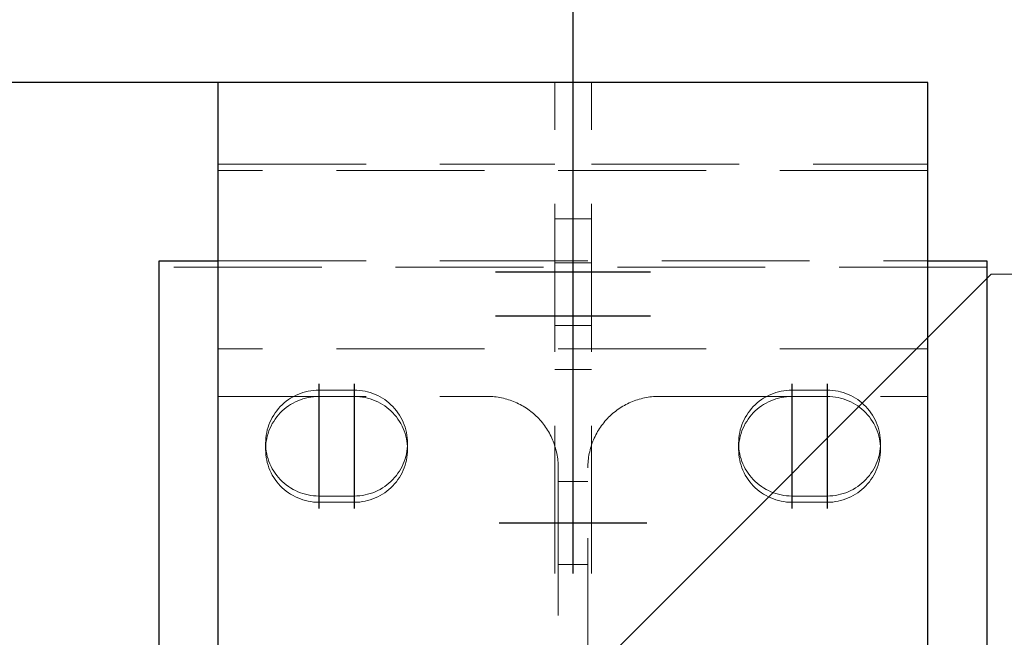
# Model space of a CAD drawing. Header units: millimetres. Extents: x 3515 to 4529, y 13642 to 14292.
# Tile 73 of 96: x 3999 to 4016, y 14217 to 14227. Entities that reach past the tile are written whole.
import ezdxf

# ---------------------------------------------------------------- set-up
doc = ezdxf.new("R2010")
doc.units = ezdxf.units.MM
doc.header["$LTSCALE"] = 10
doc.linetypes.add('HIDDEN', pattern=[0.375, 0.25, -0.125])
doc.linetypes.add('MITTE', pattern=[2, 1.25, -0.25, 0.25, -0.25])
doc.layers.get('Defpoints').update_dxf_attribs({"color": 1})
for name, color, linetype, lineweight in [('PS_DIM', 4, 'Continuous', 13), ('PS_Hidden', 2, 'HIDDEN', 9), ('PS_Pos', 1, 'Continuous', 15), ('PS_SOLID', 7, 'Continuous', 30)]:
    doc.layers.add(name, color=color, linetype=linetype, lineweight=lineweight)
doc.layers.add('PS_MID', color=5, linetype='MITTE')
doc.layers.add('PS_SHAPE', color=3, linetype='Continuous')
doc.styles.add('simplex', font='simplex.shx', dxfattribs={"width": 0.75})
doc.dimstyles.new('1_10_GŁ_DS1-LS10', dxfattribs={"dimtxt": 2, "dimasz": 2, "dimexe": 2, "dimexo": 5, "dimgap": 1, "dimtad": 1, "dimjust": 4, "dimdec": 0, "dimlfac": 10, "dimtxsty": 'simplex', "dimblk1": 'NONE', "dimsah": 1, "dimcen": 2, "dimclrd": 256, "dimclre": 256, "dimclrt": 3, "dimadec": 1, "dimazin": 0, "dimtfac": 1, "dimtdec": 0, "dimtmove": 2, "dimatfit": 3, "dimfxl": 1, "dimarcsym": 0})

# ---------------------------------------------------------------- blocks, each defined once
blk = doc.blocks.new('*D187')
at = {"layer": 'Defpoints', "color": 0, "transparency": 16777216}
for p in [(3984.79, 14226.033), (4014.68, 14226.033), (4014.68, 14057.599)]:
    blk.add_point(p, dxfattribs=at)
at = {"layer": 'PS_DIM', "lineweight": -2, "transparency": 16777216}
for p, q in [((4009.68, 14226.033), (3982.79, 14226.033)), ((3984.79, 14057.599), (3984.79, 14224.033)), ((4009.68, 14057.599), (3982.79, 14057.599))]:
    blk.add_line(p, q, dxfattribs=at)
at = {"layer": 'PS_DIM', "transparency": 16777216}
blk.add_solid([(3984.457, 14224.033), (3985.123, 14224.033), (3984.79, 14226.033)], dxfattribs=at)
at = {"layer": 'PS_DIM', "color": 3, "transparency": 16777216, "insert": (3988.31, 14228.053), "char_height": 2, "attachment_point": 5, "rotation": 0.0573, "style": 'simplex'}
blk.add_mtext('4160', dxfattribs=at)
blk = doc.blocks.new('_None')
blk = doc.blocks.new('*X435')
at = {"layer": 'PS_Hidden', "color": 2, "linetype": 'HIDDEN'}
for p, q in [((4008.37, 14157.733), (4008.37, 14226.033)), ((4008.99, 14157.733), (4008.99, 14226.033)), ((4002.68, 14224.655), (4008.37, 14224.655)), ((4008.99, 14224.655), (4014.68, 14224.655)), ((4014.68, 14224.55), (4002.68, 14224.55)), ((4008.37, 14223.729), (4008.99, 14223.729)), ((4015.68, 14222.916), (4001.68, 14222.916)), ((4002.68, 14223.022), (4014.68, 14223.022)), ((4008.37, 14222.986), (4008.99, 14222.986)), ((4008.37, 14221.929), (4008.99, 14221.929)), ((4014.68, 14221.533), (4002.68, 14221.533)), ((4008.37, 14221.186), (4008.99, 14221.186)), ((4003.944, 14220.722), (4003.984, 14220.743)), ((4003.984, 14220.743), (4004.026, 14220.762)), ((4004.026, 14220.762), (4004.068, 14220.779)), ((4004.068, 14220.779), (4004.111, 14220.793)), ((4004.111, 14220.793), (4004.155, 14220.806)), ((4004.155, 14220.806), (4004.199, 14220.816)), ((4004.199, 14220.816), (4004.244, 14220.824)), ((4004.244, 14220.824), (4004.289, 14220.83)), ((4004.289, 14220.83), (4004.335, 14220.833)), ((4004.335, 14220.833), (4004.38, 14220.834)), ((4004.38, 14220.834), (4004.98, 14220.834)), ((4004.98, 14220.834), (4005.026, 14220.833)), ((4005.026, 14220.833), (4005.072, 14220.83)), ((4005.072, 14220.83), (4005.117, 14220.824)), ((4005.117, 14220.824), (4005.162, 14220.816)), ((4005.162, 14220.816), (4005.206, 14220.806)), ((4005.206, 14220.806), (4005.25, 14220.793)), ((4005.25, 14220.793), (4005.293, 14220.779)), ((4005.293, 14220.779), (4005.335, 14220.762)), ((4005.335, 14220.762), (4005.377, 14220.743)), ((4005.377, 14220.743), (4005.417, 14220.722)), ((4011.944, 14220.722), (4011.984, 14220.743)), ((4011.984, 14220.743), (4012.026, 14220.762)), ((4012.026, 14220.762), (4012.068, 14220.779)), ((4012.068, 14220.779), (4012.111, 14220.793)), ((4012.111, 14220.793), (4012.155, 14220.806)), ((4012.155, 14220.806), (4012.199, 14220.816)), ((4012.199, 14220.816), (4012.244, 14220.824)), ((4012.244, 14220.824), (4012.289, 14220.83)), ((4012.289, 14220.83), (4012.335, 14220.833)), ((4012.335, 14220.833), (4012.38, 14220.834)), ((4012.38, 14220.834), (4012.98, 14220.834)), ((4012.98, 14220.834), (4013.026, 14220.833)), ((4013.026, 14220.833), (4013.072, 14220.83)), ((4013.072, 14220.83), (4013.117, 14220.824)), ((4013.117, 14220.824), (4013.162, 14220.816)), ((4013.162, 14220.816), (4013.206, 14220.806)), ((4013.206, 14220.806), (4013.25, 14220.793)), ((4013.25, 14220.793), (4013.293, 14220.779)), ((4013.293, 14220.779), (4013.335, 14220.762)), ((4013.335, 14220.762), (4013.377, 14220.743)), ((4013.377, 14220.743), (4013.417, 14220.722)), ((4002.68, 14220.728), (4007.23, 14220.728)), ((4003.728, 14220.556), (4003.76, 14220.588)), ((4003.76, 14220.588), (4003.794, 14220.618)), ((4003.794, 14220.618), (4003.83, 14220.647)), ((4003.83, 14220.647), (4003.866, 14220.674)), ((4003.866, 14220.674), (4003.904, 14220.699)), ((4003.904, 14220.593), (4003.866, 14220.568)), ((4003.904, 14220.699), (4003.944, 14220.722)), ((4003.944, 14220.616), (4003.904, 14220.593)), ((4003.984, 14220.637), (4003.944, 14220.616)), ((4004.026, 14220.656), (4003.984, 14220.637)), ((4004.068, 14220.672), (4004.026, 14220.656)), ((4004.111, 14220.687), (4004.068, 14220.672)), ((4004.155, 14220.7), (4004.111, 14220.687)), ((4004.199, 14220.71), (4004.155, 14220.7)), ((4004.244, 14220.718), (4004.199, 14220.71)), ((4004.289, 14220.724), (4004.244, 14220.718)), ((4004.335, 14220.727), (4004.289, 14220.724)), ((4004.38, 14220.728), (4004.335, 14220.727)), ((4004.98, 14220.728), (4004.38, 14220.728)), ((4005.026, 14220.727), (4004.98, 14220.728)), ((4005.072, 14220.724), (4005.026, 14220.727)), ((4005.117, 14220.718), (4005.072, 14220.724)), ((4005.162, 14220.71), (4005.117, 14220.718)), ((4005.206, 14220.7), (4005.162, 14220.71)), ((4005.25, 14220.687), (4005.206, 14220.7)), ((4005.293, 14220.672), (4005.25, 14220.687)), ((4005.335, 14220.656), (4005.293, 14220.672)), ((4005.377, 14220.637), (4005.335, 14220.656)), ((4005.417, 14220.616), (4005.377, 14220.637)), ((4005.417, 14220.722), (4005.457, 14220.699)), ((4005.457, 14220.593), (4005.417, 14220.616)), ((4005.457, 14220.699), (4005.495, 14220.674)), ((4005.495, 14220.568), (4005.457, 14220.593)), ((4005.495, 14220.674), (4005.531, 14220.647)), ((4005.531, 14220.647), (4005.567, 14220.618)), ((4005.567, 14220.618), (4005.601, 14220.588)), ((4005.601, 14220.588), (4005.633, 14220.556)), ((4007.23, 14220.728), (4007.261, 14220.728)), ((4007.261, 14220.728), (4007.291, 14220.727)), ((4007.291, 14220.727), (4007.322, 14220.725)), ((4007.322, 14220.725), (4007.352, 14220.722)), ((4007.352, 14220.722), (4007.382, 14220.719)), ((4007.382, 14220.719), (4007.412, 14220.714)), ((4007.412, 14220.714), (4007.442, 14220.709)), ((4007.442, 14220.709), (4007.472, 14220.704)), ((4007.472, 14220.704), (4007.502, 14220.697)), ((4007.502, 14220.697), (4007.531, 14220.69)), ((4007.531, 14220.69), (4007.561, 14220.682)), ((4007.561, 14220.682), (4007.59, 14220.673)), ((4007.59, 14220.673), (4007.619, 14220.664)), ((4007.619, 14220.664), (4007.647, 14220.653)), ((4007.647, 14220.653), (4007.676, 14220.642)), ((4007.676, 14220.642), (4007.704, 14220.631)), ((4007.704, 14220.631), (4007.732, 14220.618)), ((4007.732, 14220.618), (4007.759, 14220.605)), ((4007.759, 14220.605), (4007.786, 14220.591)), ((4007.786, 14220.591), (4007.813, 14220.577)), ((4007.813, 14220.577), (4007.839, 14220.562)), ((4009.522, 14220.562), (4009.548, 14220.577)), ((4009.548, 14220.577), (4009.575, 14220.591)), ((4009.575, 14220.591), (4009.602, 14220.605)), ((4009.602, 14220.605), (4009.629, 14220.618)), ((4009.629, 14220.618), (4009.657, 14220.631)), ((4009.657, 14220.631), (4009.685, 14220.642)), ((4009.685, 14220.642), (4009.714, 14220.653)), ((4009.714, 14220.653), (4009.742, 14220.664)), ((4009.742, 14220.664), (4009.771, 14220.673)), ((4009.771, 14220.673), (4009.8, 14220.682)), ((4009.8, 14220.682), (4009.83, 14220.69)), ((4009.83, 14220.69), (4009.859, 14220.697)), ((4009.859, 14220.697), (4009.889, 14220.704)), ((4009.889, 14220.704), (4009.919, 14220.709)), ((4009.919, 14220.709), (4009.949, 14220.714)), ((4009.949, 14220.714), (4009.979, 14220.719)), ((4009.979, 14220.719), (4010.009, 14220.722)), ((4010.009, 14220.722), (4010.039, 14220.725)), ((4010.039, 14220.725), (4010.07, 14220.727)), ((4010.07, 14220.727), (4010.1, 14220.728)), ((4010.1, 14220.728), (4010.13, 14220.728)), ((4010.13, 14220.728), (4014.68, 14220.728)), ((4010.13, 14220.728), (4010.13, 14220.728)), ((4011.728, 14220.556), (4011.76, 14220.588)), ((4011.76, 14220.588), (4011.794, 14220.618)), ((4011.794, 14220.618), (4011.83, 14220.647)), ((4011.83, 14220.647), (4011.866, 14220.674)), ((4011.866, 14220.674), (4011.904, 14220.699)), ((4011.904, 14220.593), (4011.866, 14220.568)), ((4011.904, 14220.699), (4011.944, 14220.722)), ((4011.944, 14220.616), (4011.904, 14220.593)), ((4011.984, 14220.637), (4011.944, 14220.616)), ((4012.026, 14220.656), (4011.984, 14220.637)), ((4012.068, 14220.672), (4012.026, 14220.656)), ((4012.111, 14220.687), (4012.068, 14220.672)), ((4012.155, 14220.7), (4012.111, 14220.687)), ((4012.199, 14220.71), (4012.155, 14220.7)), ((4012.244, 14220.718), (4012.199, 14220.71)), ((4012.289, 14220.724), (4012.244, 14220.718)), ((4012.335, 14220.727), (4012.289, 14220.724)), ((4012.38, 14220.728), (4012.335, 14220.727)), ((4012.98, 14220.728), (4012.38, 14220.728)), ((4013.026, 14220.727), (4012.98, 14220.728)), ((4013.072, 14220.724), (4013.026, 14220.727)), ((4013.117, 14220.718), (4013.072, 14220.724)), ((4013.162, 14220.71), (4013.117, 14220.718)), ((4013.206, 14220.7), (4013.162, 14220.71)), ((4013.25, 14220.687), (4013.206, 14220.7)), ((4013.293, 14220.672), (4013.25, 14220.687)), ((4013.335, 14220.656), (4013.293, 14220.672)), ((4013.377, 14220.637), (4013.335, 14220.656)), ((4013.417, 14220.616), (4013.377, 14220.637)), ((4013.417, 14220.722), (4013.457, 14220.699)), ((4013.457, 14220.593), (4013.417, 14220.616)), ((4013.457, 14220.699), (4013.495, 14220.674)), ((4013.495, 14220.568), (4013.457, 14220.593)), ((4013.495, 14220.674), (4013.531, 14220.647)), ((4013.531, 14220.647), (4013.567, 14220.618)), ((4013.567, 14220.618), (4013.601, 14220.588)), ((4013.601, 14220.588), (4013.633, 14220.556)), ((4003.594, 14220.374), (4003.617, 14220.413)), ((4003.617, 14220.413), (4003.642, 14220.451)), ((4003.642, 14220.451), (4003.669, 14220.487)), ((4003.669, 14220.487), (4003.698, 14220.522)), ((4003.698, 14220.416), (4003.669, 14220.381)), ((4003.698, 14220.522), (4003.728, 14220.556)), ((4003.728, 14220.45), (4003.698, 14220.416)), ((4003.76, 14220.482), (4003.728, 14220.45)), ((4003.794, 14220.512), (4003.76, 14220.482)), ((4003.83, 14220.541), (4003.794, 14220.512)), ((4003.866, 14220.568), (4003.83, 14220.541)), ((4005.531, 14220.541), (4005.495, 14220.568)), ((4005.567, 14220.512), (4005.531, 14220.541)), ((4005.601, 14220.482), (4005.567, 14220.512)), ((4005.633, 14220.45), (4005.601, 14220.482)), ((4005.633, 14220.556), (4005.663, 14220.522)), ((4005.663, 14220.416), (4005.633, 14220.45)), ((4005.663, 14220.522), (4005.692, 14220.487)), ((4005.692, 14220.381), (4005.663, 14220.416)), ((4005.692, 14220.487), (4005.719, 14220.451)), ((4005.719, 14220.451), (4005.744, 14220.413)), ((4005.744, 14220.413), (4005.767, 14220.374)), ((4007.839, 14220.562), (4007.865, 14220.546)), ((4007.865, 14220.546), (4007.891, 14220.529)), ((4007.891, 14220.529), (4007.916, 14220.512)), ((4007.916, 14220.512), (4007.941, 14220.494)), ((4007.941, 14220.494), (4007.965, 14220.476)), ((4007.965, 14220.476), (4007.989, 14220.457)), ((4007.989, 14220.457), (4008.012, 14220.437)), ((4008.012, 14220.437), (4008.035, 14220.417)), ((4008.035, 14220.417), (4008.057, 14220.396)), ((4009.304, 14220.396), (4009.326, 14220.417)), ((4009.326, 14220.417), (4009.349, 14220.437)), ((4009.349, 14220.437), (4009.372, 14220.457)), ((4009.372, 14220.457), (4009.396, 14220.476)), ((4009.396, 14220.476), (4009.42, 14220.494)), ((4009.42, 14220.494), (4009.445, 14220.512)), ((4009.445, 14220.512), (4009.47, 14220.529)), ((4009.47, 14220.529), (4009.496, 14220.546)), ((4009.496, 14220.546), (4009.522, 14220.562)), ((4011.594, 14220.374), (4011.617, 14220.413)), ((4011.617, 14220.413), (4011.642, 14220.451)), ((4011.642, 14220.451), (4011.669, 14220.487)), ((4011.669, 14220.487), (4011.698, 14220.522)), ((4011.698, 14220.416), (4011.669, 14220.381)), ((4011.698, 14220.522), (4011.728, 14220.556)), ((4011.728, 14220.45), (4011.698, 14220.416)), ((4011.76, 14220.482), (4011.728, 14220.45)), ((4011.794, 14220.512), (4011.76, 14220.482)), ((4011.83, 14220.541), (4011.794, 14220.512)), ((4011.866, 14220.568), (4011.83, 14220.541)), ((4013.531, 14220.541), (4013.495, 14220.568)), ((4013.567, 14220.512), (4013.531, 14220.541)), ((4013.601, 14220.482), (4013.567, 14220.512)), ((4013.633, 14220.45), (4013.601, 14220.482)), ((4013.633, 14220.556), (4013.663, 14220.522)), ((4013.663, 14220.416), (4013.633, 14220.45)), ((4013.663, 14220.522), (4013.692, 14220.487)), ((4013.692, 14220.381), (4013.663, 14220.416)), ((4013.692, 14220.487), (4013.719, 14220.451)), ((4013.719, 14220.451), (4013.744, 14220.413)), ((4013.744, 14220.413), (4013.767, 14220.374)), ((4003.522, 14220.207), (4003.537, 14220.25)), ((4003.537, 14220.25), (4003.553, 14220.292)), ((4003.553, 14220.292), (4003.572, 14220.333)), ((4003.572, 14220.333), (4003.594, 14220.374)), ((4003.594, 14220.268), (4003.572, 14220.227)), ((4003.617, 14220.307), (4003.594, 14220.268)), ((4003.642, 14220.344), (4003.617, 14220.307)), ((4003.669, 14220.381), (4003.642, 14220.344)), ((4005.719, 14220.344), (4005.692, 14220.381)), ((4005.744, 14220.307), (4005.719, 14220.344)), ((4005.767, 14220.268), (4005.744, 14220.307)), ((4005.767, 14220.374), (4005.789, 14220.333)), ((4005.789, 14220.227), (4005.767, 14220.268)), ((4005.789, 14220.333), (4005.808, 14220.292)), ((4005.808, 14220.292), (4005.824, 14220.25)), ((4005.824, 14220.25), (4005.839, 14220.207)), ((4008.057, 14220.396), (4008.079, 14220.375)), ((4008.079, 14220.375), (4008.1, 14220.353)), ((4008.1, 14220.353), (4008.121, 14220.331)), ((4008.121, 14220.331), (4008.141, 14220.308)), ((4008.141, 14220.308), (4008.161, 14220.284)), ((4008.161, 14220.284), (4008.179, 14220.26)), ((4008.179, 14220.26), (4008.198, 14220.236)), ((4009.163, 14220.236), (4009.182, 14220.26)), ((4009.182, 14220.26), (4009.2, 14220.284)), ((4009.2, 14220.284), (4009.22, 14220.308)), ((4009.22, 14220.308), (4009.24, 14220.331)), ((4009.24, 14220.331), (4009.261, 14220.353)), ((4009.261, 14220.353), (4009.282, 14220.375)), ((4009.282, 14220.375), (4009.304, 14220.396)), ((4011.522, 14220.207), (4011.537, 14220.25)), ((4011.537, 14220.25), (4011.553, 14220.292)), ((4011.553, 14220.292), (4011.572, 14220.333)), ((4011.572, 14220.333), (4011.594, 14220.374)), ((4011.594, 14220.268), (4011.572, 14220.227)), ((4011.617, 14220.307), (4011.594, 14220.268)), ((4011.642, 14220.344), (4011.617, 14220.307)), ((4011.669, 14220.381), (4011.642, 14220.344)), ((4013.719, 14220.344), (4013.692, 14220.381)), ((4013.744, 14220.307), (4013.719, 14220.344)), ((4013.767, 14220.268), (4013.744, 14220.307)), ((4013.767, 14220.374), (4013.789, 14220.333)), ((4013.789, 14220.227), (4013.767, 14220.268)), ((4013.789, 14220.333), (4013.808, 14220.292)), ((4013.808, 14220.292), (4013.824, 14220.25)), ((4013.824, 14220.25), (4013.839, 14220.207)), ((4003.485, 14220.03), (4003.491, 14220.075)), ((4003.491, 14220.075), (4003.499, 14220.12)), ((4003.499, 14220.12), (4003.509, 14220.164)), ((4003.509, 14220.164), (4003.522, 14220.207)), ((4003.522, 14220.101), (4003.509, 14220.058)), ((4003.537, 14220.144), (4003.522, 14220.101)), ((4003.553, 14220.186), (4003.537, 14220.144)), ((4003.572, 14220.227), (4003.553, 14220.186)), ((4005.808, 14220.186), (4005.789, 14220.227)), ((4005.824, 14220.144), (4005.808, 14220.186)), ((4005.839, 14220.101), (4005.824, 14220.144)), ((4005.839, 14220.207), (4005.852, 14220.164)), ((4005.852, 14220.058), (4005.839, 14220.101)), ((4005.852, 14220.164), (4005.862, 14220.12)), ((4005.862, 14220.12), (4005.87, 14220.075)), ((4005.87, 14220.075), (4005.876, 14220.03)), ((4008.198, 14220.236), (4008.215, 14220.211)), ((4008.215, 14220.211), (4008.232, 14220.186)), ((4008.232, 14220.186), (4008.249, 14220.16)), ((4008.249, 14220.16), (4008.265, 14220.134)), ((4008.265, 14220.134), (4008.28, 14220.107)), ((4008.28, 14220.107), (4008.294, 14220.08)), ((4008.294, 14220.08), (4008.308, 14220.053)), ((4009.053, 14220.053), (4009.067, 14220.08)), ((4009.067, 14220.08), (4009.081, 14220.107)), ((4009.081, 14220.107), (4009.096, 14220.134)), ((4009.096, 14220.134), (4009.112, 14220.16)), ((4009.112, 14220.16), (4009.129, 14220.186)), ((4009.129, 14220.186), (4009.146, 14220.211)), ((4009.146, 14220.211), (4009.163, 14220.236)), ((4011.485, 14220.03), (4011.491, 14220.075)), ((4011.491, 14220.075), (4011.499, 14220.12)), ((4011.499, 14220.12), (4011.509, 14220.164)), ((4011.509, 14220.164), (4011.522, 14220.207)), ((4011.522, 14220.101), (4011.509, 14220.058)), ((4011.537, 14220.144), (4011.522, 14220.101)), ((4011.553, 14220.186), (4011.537, 14220.144)), ((4011.572, 14220.227), (4011.553, 14220.186)), ((4013.808, 14220.186), (4013.789, 14220.227)), ((4013.824, 14220.144), (4013.808, 14220.186)), ((4013.839, 14220.101), (4013.824, 14220.144)), ((4013.839, 14220.207), (4013.852, 14220.164)), ((4013.852, 14220.058), (4013.839, 14220.101)), ((4013.852, 14220.164), (4013.862, 14220.12)), ((4013.862, 14220.12), (4013.87, 14220.075)), ((4013.87, 14220.075), (4013.876, 14220.03)), ((4003.48, 14219.939), (4003.482, 14219.985)), ((4003.482, 14219.894), (4003.48, 14219.939)), ((4003.48, 14219.939), (4003.48, 14219.833)), ((4003.482, 14219.985), (4003.485, 14220.03)), ((4003.485, 14219.924), (4003.482, 14219.879)), ((4003.491, 14219.969), (4003.485, 14219.924)), ((4003.499, 14220.013), (4003.491, 14219.969)), ((4003.509, 14220.058), (4003.499, 14220.013)), ((4005.862, 14220.013), (4005.852, 14220.058)), ((4005.87, 14219.969), (4005.862, 14220.013)), ((4005.876, 14219.924), (4005.87, 14219.969)), ((4005.876, 14220.03), (4005.879, 14219.985)), ((4005.879, 14219.879), (4005.876, 14219.924)), ((4005.879, 14219.985), (4005.88, 14219.939)), ((4005.88, 14219.939), (4005.879, 14219.894)), ((4005.88, 14219.939), (4005.88, 14219.833)), ((4008.308, 14220.053), (4008.321, 14220.025)), ((4008.321, 14220.025), (4008.333, 14219.997)), ((4008.333, 14219.997), (4008.345, 14219.969)), ((4008.345, 14219.969), (4008.356, 14219.941)), ((4008.356, 14219.941), (4008.366, 14219.912)), ((4008.366, 14219.912), (4008.375, 14219.883)), ((4008.986, 14219.883), (4008.995, 14219.912)), ((4008.995, 14219.912), (4009.005, 14219.941)), ((4009.005, 14219.941), (4009.016, 14219.969)), ((4009.016, 14219.969), (4009.028, 14219.997)), ((4009.028, 14219.997), (4009.04, 14220.025)), ((4009.04, 14220.025), (4009.053, 14220.053)), ((4011.48, 14219.939), (4011.482, 14219.985)), ((4011.482, 14219.894), (4011.48, 14219.939)), ((4011.48, 14219.939), (4011.48, 14219.833)), ((4011.482, 14219.985), (4011.485, 14220.03)), ((4011.485, 14219.924), (4011.482, 14219.879)), ((4011.491, 14219.969), (4011.485, 14219.924)), ((4011.499, 14220.013), (4011.491, 14219.969)), ((4011.509, 14220.058), (4011.499, 14220.013)), ((4013.862, 14220.013), (4013.852, 14220.058)), ((4013.87, 14219.969), (4013.862, 14220.013)), ((4013.876, 14219.924), (4013.87, 14219.969)), ((4013.876, 14220.03), (4013.879, 14219.985)), ((4013.879, 14219.879), (4013.876, 14219.924)), ((4013.879, 14219.985), (4013.88, 14219.939)), ((4013.88, 14219.939), (4013.879, 14219.894)), ((4013.88, 14219.939), (4013.88, 14219.833)), ((4003.482, 14219.879), (4003.48, 14219.833)), ((4003.48, 14219.833), (4003.482, 14219.788)), ((4003.485, 14219.849), (4003.482, 14219.894)), ((4003.482, 14219.788), (4003.485, 14219.743)), ((4003.491, 14219.804), (4003.485, 14219.849)), ((4003.485, 14219.743), (4003.491, 14219.698)), ((4003.499, 14219.759), (4003.491, 14219.804)), ((4003.509, 14219.715), (4003.499, 14219.759)), ((4005.862, 14219.759), (4005.852, 14219.715)), ((4005.87, 14219.804), (4005.862, 14219.759)), ((4005.876, 14219.849), (4005.87, 14219.804)), ((4005.87, 14219.698), (4005.876, 14219.743)), ((4005.879, 14219.894), (4005.876, 14219.849)), ((4005.876, 14219.743), (4005.879, 14219.788)), ((4005.88, 14219.833), (4005.879, 14219.879)), ((4005.879, 14219.788), (4005.88, 14219.833)), ((4008.375, 14219.883), (4008.384, 14219.854)), ((4008.384, 14219.854), (4008.392, 14219.824)), ((4008.392, 14219.824), (4008.399, 14219.794)), ((4008.399, 14219.794), (4008.406, 14219.764)), ((4008.406, 14219.764), (4008.412, 14219.734)), ((4008.949, 14219.734), (4008.955, 14219.764)), ((4008.955, 14219.764), (4008.962, 14219.794)), ((4008.962, 14219.794), (4008.969, 14219.824)), ((4008.969, 14219.824), (4008.977, 14219.854)), ((4008.977, 14219.854), (4008.986, 14219.883)), ((4011.482, 14219.879), (4011.48, 14219.833)), ((4011.48, 14219.833), (4011.482, 14219.788)), ((4011.485, 14219.849), (4011.482, 14219.894)), ((4011.482, 14219.788), (4011.485, 14219.743)), ((4011.491, 14219.804), (4011.485, 14219.849)), ((4011.485, 14219.743), (4011.491, 14219.698)), ((4011.499, 14219.759), (4011.491, 14219.804)), ((4011.509, 14219.715), (4011.499, 14219.759)), ((4013.862, 14219.759), (4013.852, 14219.715)), ((4013.87, 14219.804), (4013.862, 14219.759)), ((4013.876, 14219.849), (4013.87, 14219.804)), ((4013.87, 14219.698), (4013.876, 14219.743)), ((4013.879, 14219.894), (4013.876, 14219.849)), ((4013.876, 14219.743), (4013.879, 14219.788)), ((4013.88, 14219.833), (4013.879, 14219.879)), ((4013.879, 14219.788), (4013.88, 14219.833)), ((4003.491, 14219.698), (4003.499, 14219.653)), ((4003.499, 14219.653), (4003.509, 14219.609)), ((4003.522, 14219.671), (4003.509, 14219.715)), ((4003.509, 14219.609), (4003.522, 14219.565)), ((4003.537, 14219.629), (4003.522, 14219.671)), ((4003.553, 14219.586), (4003.537, 14219.629)), ((4003.572, 14219.545), (4003.553, 14219.586)), ((4005.808, 14219.586), (4005.789, 14219.545)), ((4005.824, 14219.629), (4005.808, 14219.586)), ((4005.839, 14219.671), (4005.824, 14219.629)), ((4005.852, 14219.715), (4005.839, 14219.671)), ((4005.839, 14219.565), (4005.852, 14219.609)), ((4005.852, 14219.609), (4005.862, 14219.653)), ((4005.862, 14219.653), (4005.87, 14219.698)), ((4008.412, 14219.734), (4008.417, 14219.704)), ((4008.417, 14219.704), (4008.421, 14219.674)), ((4008.421, 14219.674), (4008.424, 14219.644)), ((4008.424, 14219.644), (4008.427, 14219.613)), ((4008.427, 14219.613), (4008.429, 14219.583)), ((4008.429, 14219.583), (4008.43, 14219.552)), ((4008.931, 14219.552), (4008.932, 14219.583)), ((4008.932, 14219.583), (4008.934, 14219.613)), ((4008.934, 14219.613), (4008.937, 14219.644)), ((4008.937, 14219.644), (4008.94, 14219.674)), ((4008.94, 14219.674), (4008.944, 14219.704)), ((4008.944, 14219.704), (4008.949, 14219.734)), ((4011.491, 14219.698), (4011.499, 14219.653)), ((4011.499, 14219.653), (4011.509, 14219.609)), ((4011.522, 14219.671), (4011.509, 14219.715)), ((4011.509, 14219.609), (4011.522, 14219.565)), ((4011.537, 14219.629), (4011.522, 14219.671)), ((4011.553, 14219.586), (4011.537, 14219.629)), ((4011.572, 14219.545), (4011.553, 14219.586)), ((4013.808, 14219.586), (4013.789, 14219.545)), ((4013.824, 14219.629), (4013.808, 14219.586)), ((4013.839, 14219.671), (4013.824, 14219.629)), ((4013.852, 14219.715), (4013.839, 14219.671)), ((4013.839, 14219.565), (4013.852, 14219.609)), ((4013.852, 14219.609), (4013.862, 14219.653)), ((4013.862, 14219.653), (4013.87, 14219.698)), ((4003.522, 14219.565), (4003.537, 14219.522)), ((4003.537, 14219.522), (4003.553, 14219.48)), ((4003.553, 14219.48), (4003.572, 14219.439)), ((4003.594, 14219.505), (4003.572, 14219.545)), ((4003.572, 14219.439), (4003.594, 14219.399)), ((4003.617, 14219.466), (4003.594, 14219.505)), ((4003.642, 14219.428), (4003.617, 14219.466)), ((4003.669, 14219.392), (4003.642, 14219.428)), ((4005.719, 14219.428), (4005.692, 14219.392)), ((4005.744, 14219.466), (4005.719, 14219.428)), ((4005.767, 14219.505), (4005.744, 14219.466)), ((4005.789, 14219.545), (4005.767, 14219.505)), ((4005.767, 14219.399), (4005.789, 14219.439)), ((4005.789, 14219.439), (4005.808, 14219.48)), ((4005.808, 14219.48), (4005.824, 14219.522)), ((4005.824, 14219.522), (4005.839, 14219.565)), ((4008.43, 14219.552), (4008.43, 14219.522)), ((4008.43, 14219.522), (4008.43, 14212.08)), ((4008.43, 14219.522), (4008.43, 14219.522)), ((4008.93, 14219.522), (4008.931, 14219.552)), ((4008.93, 14212.08), (4008.93, 14219.522)), ((4011.522, 14219.565), (4011.537, 14219.522)), ((4011.537, 14219.522), (4011.553, 14219.48)), ((4011.553, 14219.48), (4011.572, 14219.439)), ((4011.594, 14219.505), (4011.572, 14219.545)), ((4011.572, 14219.439), (4011.594, 14219.399)), ((4011.617, 14219.466), (4011.594, 14219.505)), ((4011.642, 14219.428), (4011.617, 14219.466)), ((4011.669, 14219.392), (4011.642, 14219.428)), ((4013.719, 14219.428), (4013.692, 14219.392)), ((4013.744, 14219.466), (4013.719, 14219.428)), ((4013.767, 14219.505), (4013.744, 14219.466)), ((4013.789, 14219.545), (4013.767, 14219.505)), ((4013.767, 14219.399), (4013.789, 14219.439)), ((4013.789, 14219.439), (4013.808, 14219.48)), ((4013.808, 14219.48), (4013.824, 14219.522)), ((4013.824, 14219.522), (4013.839, 14219.565)), ((4003.594, 14219.399), (4003.617, 14219.36)), ((4003.617, 14219.36), (4003.642, 14219.322)), ((4003.642, 14219.322), (4003.669, 14219.285)), ((4003.698, 14219.356), (4003.669, 14219.392)), ((4003.669, 14219.285), (4003.698, 14219.25)), ((4003.728, 14219.323), (4003.698, 14219.356)), ((4003.698, 14219.25), (4003.728, 14219.217)), ((4003.76, 14219.291), (4003.728, 14219.323)), ((4003.794, 14219.26), (4003.76, 14219.291)), ((4003.83, 14219.232), (4003.794, 14219.26)), ((4005.567, 14219.26), (4005.531, 14219.232)), ((4005.601, 14219.291), (4005.567, 14219.26)), ((4005.633, 14219.323), (4005.601, 14219.291)), ((4005.663, 14219.356), (4005.633, 14219.323)), ((4005.633, 14219.217), (4005.663, 14219.25)), ((4005.692, 14219.392), (4005.663, 14219.356)), ((4005.663, 14219.25), (4005.692, 14219.285)), ((4005.692, 14219.285), (4005.719, 14219.322)), ((4005.719, 14219.322), (4005.744, 14219.36)), ((4005.744, 14219.36), (4005.767, 14219.399)), ((4008.93, 14219.289), (4008.43, 14219.289)), ((4011.594, 14219.399), (4011.617, 14219.36)), ((4011.617, 14219.36), (4011.642, 14219.322)), ((4011.642, 14219.322), (4011.669, 14219.285)), ((4011.698, 14219.356), (4011.669, 14219.392)), ((4011.669, 14219.285), (4011.698, 14219.25)), ((4011.728, 14219.323), (4011.698, 14219.356)), ((4011.698, 14219.25), (4011.728, 14219.217)), ((4011.76, 14219.291), (4011.728, 14219.323)), ((4011.794, 14219.26), (4011.76, 14219.291)), ((4011.83, 14219.232), (4011.794, 14219.26)), ((4013.567, 14219.26), (4013.531, 14219.232)), ((4013.601, 14219.291), (4013.567, 14219.26)), ((4013.633, 14219.323), (4013.601, 14219.291)), ((4013.663, 14219.356), (4013.633, 14219.323)), ((4013.633, 14219.217), (4013.663, 14219.25)), ((4013.692, 14219.392), (4013.663, 14219.356)), ((4013.663, 14219.25), (4013.692, 14219.285)), ((4013.692, 14219.285), (4013.719, 14219.322)), ((4013.719, 14219.322), (4013.744, 14219.36)), ((4013.744, 14219.36), (4013.767, 14219.399)), ((4003.728, 14219.217), (4003.76, 14219.185)), ((4003.76, 14219.185), (4003.794, 14219.154)), ((4003.794, 14219.154), (4003.83, 14219.126)), ((4003.866, 14219.205), (4003.83, 14219.232)), ((4003.83, 14219.126), (4003.866, 14219.099)), ((4003.904, 14219.18), (4003.866, 14219.205)), ((4003.866, 14219.099), (4003.904, 14219.074)), ((4003.944, 14219.157), (4003.904, 14219.18)), ((4003.904, 14219.074), (4003.944, 14219.051)), ((4003.984, 14219.136), (4003.944, 14219.157)), ((4004.026, 14219.117), (4003.984, 14219.136)), ((4004.068, 14219.1), (4004.026, 14219.117)), ((4004.111, 14219.085), (4004.068, 14219.1)), ((4004.155, 14219.073), (4004.111, 14219.085)), ((4004.199, 14219.063), (4004.155, 14219.073)), ((4005.206, 14219.073), (4005.162, 14219.063)), ((4005.25, 14219.085), (4005.206, 14219.073)), ((4005.293, 14219.1), (4005.25, 14219.085)), ((4005.335, 14219.117), (4005.293, 14219.1)), ((4005.377, 14219.136), (4005.335, 14219.117)), ((4005.417, 14219.157), (4005.377, 14219.136)), ((4005.457, 14219.18), (4005.417, 14219.157)), ((4005.417, 14219.051), (4005.457, 14219.074)), ((4005.495, 14219.205), (4005.457, 14219.18)), ((4005.457, 14219.074), (4005.495, 14219.099)), ((4005.531, 14219.232), (4005.495, 14219.205)), ((4005.495, 14219.099), (4005.531, 14219.126)), ((4005.531, 14219.126), (4005.567, 14219.154)), ((4005.567, 14219.154), (4005.601, 14219.185)), ((4005.601, 14219.185), (4005.633, 14219.217)), ((4011.728, 14219.217), (4011.76, 14219.185)), ((4011.76, 14219.185), (4011.794, 14219.154)), ((4011.794, 14219.154), (4011.83, 14219.126)), ((4011.866, 14219.205), (4011.83, 14219.232)), ((4011.83, 14219.126), (4011.866, 14219.099)), ((4011.904, 14219.18), (4011.866, 14219.205)), ((4011.866, 14219.099), (4011.904, 14219.074)), ((4011.944, 14219.157), (4011.904, 14219.18)), ((4011.904, 14219.074), (4011.944, 14219.051)), ((4011.984, 14219.136), (4011.944, 14219.157)), ((4012.026, 14219.117), (4011.984, 14219.136)), ((4012.068, 14219.1), (4012.026, 14219.117)), ((4012.111, 14219.085), (4012.068, 14219.1)), ((4012.155, 14219.073), (4012.111, 14219.085)), ((4012.199, 14219.063), (4012.155, 14219.073)), ((4013.206, 14219.073), (4013.162, 14219.063)), ((4013.25, 14219.085), (4013.206, 14219.073)), ((4013.293, 14219.1), (4013.25, 14219.085)), ((4013.335, 14219.117), (4013.293, 14219.1)), ((4013.377, 14219.136), (4013.335, 14219.117)), ((4013.417, 14219.157), (4013.377, 14219.136)), ((4013.457, 14219.18), (4013.417, 14219.157)), ((4013.417, 14219.051), (4013.457, 14219.074)), ((4013.495, 14219.205), (4013.457, 14219.18)), ((4013.457, 14219.074), (4013.495, 14219.099)), ((4013.531, 14219.232), (4013.495, 14219.205)), ((4013.495, 14219.099), (4013.531, 14219.126)), ((4013.531, 14219.126), (4013.567, 14219.154)), ((4013.567, 14219.154), (4013.601, 14219.185)), ((4013.601, 14219.185), (4013.633, 14219.217)), ((4003.944, 14219.051), (4003.984, 14219.03)), ((4003.984, 14219.03), (4004.026, 14219.011)), ((4004.026, 14219.011), (4004.068, 14218.994)), ((4004.068, 14218.994), (4004.111, 14218.979)), ((4004.111, 14218.979), (4004.155, 14218.967)), ((4004.155, 14218.967), (4004.199, 14218.957)), ((4004.244, 14219.055), (4004.199, 14219.063)), ((4004.199, 14218.957), (4004.244, 14218.949)), ((4004.289, 14219.049), (4004.244, 14219.055)), ((4004.244, 14218.949), (4004.289, 14218.943)), ((4004.335, 14219.046), (4004.289, 14219.049)), ((4004.289, 14218.943), (4004.335, 14218.939)), ((4004.38, 14219.044), (4004.335, 14219.046)), ((4004.335, 14218.939), (4004.38, 14218.938)), ((4004.98, 14219.044), (4004.38, 14219.044)), ((4004.38, 14218.938), (4004.38, 14218.938)), ((4004.38, 14218.938), (4004.98, 14218.938)), ((4005.026, 14219.046), (4004.98, 14219.044)), ((4004.98, 14219.044), (4004.98, 14219.044)), ((4004.98, 14218.938), (4005.026, 14218.939)), ((4005.072, 14219.049), (4005.026, 14219.046)), ((4005.026, 14218.939), (4005.072, 14218.943)), ((4005.117, 14219.055), (4005.072, 14219.049)), ((4005.072, 14218.943), (4005.117, 14218.949)), ((4005.162, 14219.063), (4005.117, 14219.055)), ((4005.117, 14218.949), (4005.162, 14218.957)), ((4005.162, 14218.957), (4005.206, 14218.967)), ((4005.206, 14218.967), (4005.25, 14218.979)), ((4005.25, 14218.979), (4005.293, 14218.994)), ((4005.293, 14218.994), (4005.335, 14219.011)), ((4005.335, 14219.011), (4005.377, 14219.03)), ((4005.377, 14219.03), (4005.417, 14219.051)), ((4011.944, 14219.051), (4011.984, 14219.03)), ((4011.984, 14219.03), (4012.026, 14219.011)), ((4012.026, 14219.011), (4012.068, 14218.994)), ((4012.068, 14218.994), (4012.111, 14218.979)), ((4012.111, 14218.979), (4012.155, 14218.967)), ((4012.155, 14218.967), (4012.199, 14218.957)), ((4012.244, 14219.055), (4012.199, 14219.063)), ((4012.199, 14218.957), (4012.244, 14218.949)), ((4012.289, 14219.049), (4012.244, 14219.055)), ((4012.244, 14218.949), (4012.289, 14218.943)), ((4012.335, 14219.046), (4012.289, 14219.049)), ((4012.289, 14218.943), (4012.335, 14218.939)), ((4012.38, 14219.044), (4012.335, 14219.046)), ((4012.335, 14218.939), (4012.38, 14218.938)), ((4012.98, 14219.044), (4012.38, 14219.044)), ((4012.38, 14218.938), (4012.38, 14218.938)), ((4012.38, 14218.938), (4012.98, 14218.938)), ((4013.026, 14219.046), (4012.98, 14219.044)), ((4012.98, 14219.044), (4012.98, 14219.044)), ((4012.98, 14218.938), (4013.026, 14218.939)), ((4013.072, 14219.049), (4013.026, 14219.046)), ((4013.026, 14218.939), (4013.072, 14218.943)), ((4013.117, 14219.055), (4013.072, 14219.049)), ((4013.072, 14218.943), (4013.117, 14218.949)), ((4013.162, 14219.063), (4013.117, 14219.055)), ((4013.117, 14218.949), (4013.162, 14218.957)), ((4013.162, 14218.957), (4013.206, 14218.967)), ((4013.206, 14218.967), (4013.25, 14218.979)), ((4013.25, 14218.979), (4013.293, 14218.994)), ((4013.293, 14218.994), (4013.335, 14219.011)), ((4013.335, 14219.011), (4013.377, 14219.03)), ((4013.377, 14219.03), (4013.417, 14219.051)), ((4008.93, 14217.889), (4008.43, 14217.889))]:
    blk.add_line(p, q, dxfattribs=at)
at = {"layer": 'PS_MID', "color": 5, "linetype": 'MITTE'}
for p, q in [((4008.68, 14157.733), (4008.68, 14231.033)), ((4009.99, 14222.829), (4007.37, 14222.829)), ((4009.99, 14222.086), (4007.37, 14222.086)), ((4004.38, 14220.939), (4004.38, 14218.833)), ((4004.98, 14220.939), (4004.98, 14218.833)), ((4012.38, 14220.939), (4012.38, 14218.833)), ((4012.98, 14220.939), (4012.98, 14218.833)), ((4007.43, 14218.589), (4009.93, 14218.589))]:
    blk.add_line(p, q, dxfattribs=at)
at = {"layer": 'PS_SOLID', "color": 7, "linetype": 'Continuous'}
for p, q in [((4002.68, 14157.733), (4002.68, 14226.033)), ((4014.68, 14226.033), (4002.68, 14226.033)), ((4014.68, 14157.733), (4014.68, 14226.033)), ((4001.68, 14223.022), (4002.68, 14223.022)), ((4001.68, 14211.123), (4001.68, 14223.022)), ((4014.68, 14223.022), (4015.68, 14223.022)), ((4015.68, 14223.022), (4015.68, 14198.362))]:
    blk.add_line(p, q, dxfattribs=at)
blk = doc.blocks.new('*X443')
at = {"color": 1}
for p, q in [((4008.68, 14215.722), (4015.752, 14222.793)), ((4015.752, 14222.793), (4020.752, 14222.793))]:
    blk.add_line(p, q, dxfattribs=at)

msp = doc.modelspace()

# ---------------------------------------------------------------- block references
at = {"layer": 'PS_Pos'}
msp.add_blockref('*X443', (0, 0), dxfattribs=at)
at = {"layer": 'PS_SHAPE', "color": 3}
msp.add_blockref('*X435', (0, 0), dxfattribs=at)

# ---------------------------------------------------------------- dimensions: what is measured, and where the dimension line sits
at = {"layer": 'PS_DIM'}
dim = msp.add_linear_dim(base=(3984.79, 14226.033), p1=(4014.68, 14057.599), p2=(4014.68, 14226.033), angle=90, text='4160', dimstyle='1_10_GŁ_DS1-LS10', dxfattribs=at)
dim.commit()
dim.dimension.update_dxf_attribs({"geometry": '*D187', "text_midpoint": (3988.31, 14228.053), "dimtype": 128, "text_rotation": 0.0573})

doc.saveas('drawing.dxf')
